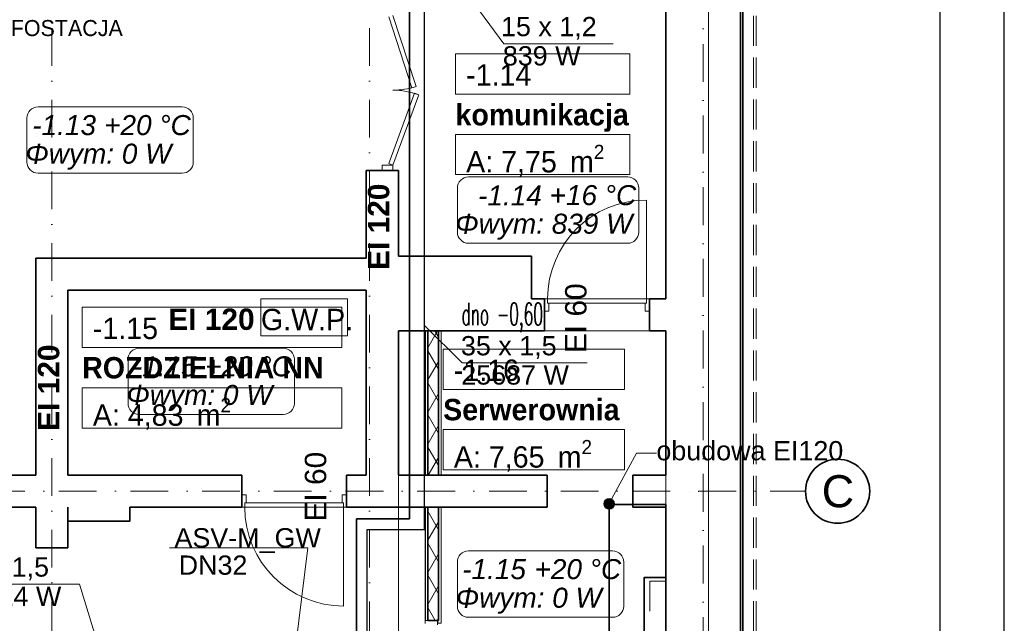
# Model space of a CAD drawing. Header units: millimetres. Extents: x -75424 to 111134, y 39940 to 476713.
# Tile 23 of 24: x 43619 to 52825, y 245055 to 250702. Entities that reach past the tile are written whole.
import ezdxf
from ezdxf.lldxf.tags import DXFTag

# ---------------------------------------------------------------- set-up
doc = ezdxf.new("R2010")
doc.units = ezdxf.units.MM
doc.header["$MEASUREMENT"] = 0
for name, pattern in [('Krawędzie ukryte', [3.912222, 2.822222, -1.09]), ('Kropki i Kreski', [6.702778, 3.527778, -1.763889, 0, -1.411111]), ('Przerywana', [5.644444, 2.822222, -2.822222])]:
    doc.linetypes.add(name, pattern=pattern)
for name, color, linetype in [('#podkład', 252, 'Continuous'), ('- A - ocieplenie', 7, 'Continuous'), ('- strefy pomieszczeń', 7, 'Continuous'), ('2D - Rysunki i Obrazki', 7, 'Continuous'), ('_TABELA', 7, 'Continuous'), ('Drzwi Archicad', 7, 'Continuous'), ('Instalacje - Elektryczne', 7, 'Continuous'), ('IS_Opisy_działek_Therm', 7, 'SOLID'), ('IS_Powrót', 5, 'DASH'), ('IS_Text_Armatury_Therm', 7, 'Continuous'), ('IS_Text_Konstrukcji', 7, 'Continuous'), ('IS_Zasilanie', 1, 'SOLID'), ('Konstrukcja - Siatka mod', 7, 'Continuous'), ('Konstrukcja - Stropy', 7, 'Continuous'), ('Konstrukcja - Ściany działowe', 7, 'Continuous'), ('Konstrukcja - Ściany nośne wew..P', 7, 'Continuous'), ('Konstrukcja - Ściany zewnętrzne', 7, 'Continuous'), ('Opisy - Etykiety', 7, 'Continuous'), ('Opisy - Tekst', 7, 'Continuous'), ('Znaczniki drzwi Archicada', 7, 'Continuous')]:
    doc.layers.add(name, color=color, linetype=linetype)
doc.layers.add('IS_Opisy_działek_Wodociag', color=7, linetype='SOLID', true_color=0x000000)
doc.styles.add('MtXpl_Arial', font='arial.ttf', dxfattribs={"height": 0.2})
doc.styles.add('MtXpl_Arial1', font='ariali.ttf', dxfattribs={"height": 0.2})
doc.styles.add('ROMANS', font='romans', dxfattribs={"width": 0.8})
doc.styles.get("Standard").update_dxf_attribs({"font": 'arial.ttf'})
doc.styles.add('STYL_AUTOMATYCZNY_1', font='arial.ttf')
doc.styles.add('STYL_AUTOMATYCZNY_10', font='txt')
doc.styles.add('STYL_AUTOMATYCZNY_6', font='txt')
doc.styles.add('STYL_AUTOMATYCZNY_7', font='txt')
doc.styles.add('STYL_AUTOMATYCZNY_9', font='txt')
doc.linetypes.add('CO_LINE', pattern='A,12.7,-5.08,["C.O.",Standard,S=2.54,R=0,X=-2.54,Y=-1.27],-6.35', length=24.13)
tags = doc.linetypes.add('DASH', pattern=[15, 10, -5]).pattern_tags.tags
tags[6:7] = [DXFTag(74, 4), DXFTag(75, 0), DXFTag(340, '0'), DXFTag(46, 0.0), DXFTag(50, 0.0), DXFTag(44, 0.0), DXFTag(45, 0.0)]
tags[4:5] = [DXFTag(74, 4), DXFTag(75, 0), DXFTag(340, '0'), DXFTag(46, 0.0), DXFTag(50, 0.0), DXFTag(44, 0.0), DXFTag(45, 0.0)]
tags = doc.linetypes.add('SOLID', pattern=[10, 10, 0]).pattern_tags.tags
tags[6:7] = [DXFTag(74, 4), DXFTag(75, 0), DXFTag(340, '0'), DXFTag(46, 0.0), DXFTag(50, 0.0), DXFTag(44, 0.0), DXFTag(45, 0.0)]
tags[4:5] = [DXFTag(74, 4), DXFTag(75, 0), DXFTag(340, '0'), DXFTag(46, 0.0), DXFTag(50, 0.0), DXFTag(44, 0.0), DXFTag(45, 0.0)]
pattern_1 = [(60, (-208051.03, 747718.21), (-129.90381, 75), []), (120, (-208051.03, 747718.21), (129.90381, 75), [])]

# ---------------------------------------------------------------- blocks, each defined once
blk = doc.blocks.new('SDFGHB')
at = {"layer": 'Konstrukcja - Ściany działowe', "linetype": 'Continuous', "lineweight": 13}
h = blk.add_hatch(dxfattribs=at)
h.set_pattern_fill('Izolacja_miękka_0001', color=252, style=0, pattern_type=2)
h.set_pattern_definition(pattern_1)
h.paths.add_polyline_path([(47092.6, 467790.5), (47092.6, 466440.5), (47192.6, 466440.5), (47192.6, 467790.5)])
h = blk.add_hatch(dxfattribs=at)
h.set_pattern_fill('Izolacja_miękka_0001', color=252, style=0, pattern_type=2)
h.set_pattern_definition(pattern_1)
h.paths.add_polyline_path([(47092.6, 465081.5), (47182.6, 465081.5), (47192.6, 465081.5), (47192.6, 466140.5), (47092.6, 466140.5)])
at = {"layer": 'Opisy - Etykiety', "linetype": 'Continuous', "lineweight": 13}
blk.add_hatch(color=252, dxfattribs=at).paths.add_polyline_path([(48738, 466171.9), (48741.8, 466152.7), (48752.6, 466136.5), (48768.9, 466125.7), (48788, 466121.9), (48807.1, 466125.7), (48823.4, 466136.5), (48834.2, 466152.7), (48838, 466171.9), (48834.2, 466191), (48823.4, 466207.2), (48807.1, 466218.1), (48788, 466221.9), (48768.9, 466218.1), (48752.6, 466207.2), (48741.8, 466191)])
at = {"layer": '- A - ocieplenie', "color": 252, "linetype": 'Continuous', "lineweight": 35, "ltscale": 100, "flags": 128}
for points in [[(50017.6, 471809.9), (50017.6, 459110.5)], [(50037.6, 459110.5), (50037.6, 471809.9)]]:
    blk.add_lwpolyline(points, dxfattribs=at)
at = {"layer": '- A - ocieplenie', "color": 252, "linetype": 'Krawędzie ukryte', "lineweight": 20, "ltscale": 100, "flags": 128}
for points in [[(50017.6, 471809.9), (50017.6, 459110.5)], [(50041.7, 471809.9), (50041.7, 459110.5)], [(50137.6, 459110.5), (50137.6, 471809.9)], [(50161.7, 459110.5), (50161.7, 471809.9)]]:
    blk.add_lwpolyline(points, dxfattribs=at)
at = {"layer": '- strefy pomieszczeń', "color": 252, "linetype": 'Continuous', "lineweight": 13, "ltscale": 100}
for p, q in [((47351.8, 470381.8), (48983.3, 470381.8)), ((47351.8, 470005.3), (47351.8, 470381.8)), ((48983.3, 470381.8), (48983.3, 470005.3)), ((48983.3, 470005.3), (47351.8, 470005.3)), ((47351.8, 469628.9), (48983.3, 469628.9)), ((47351.8, 469252.4), (47351.8, 469628.9)), ((48983.3, 469628.9), (48983.3, 469252.4)), ((48983.3, 469252.4), (47351.8, 469252.4)), ((43861.5, 468011.1), (46288.1, 468011.1)), ((43861.5, 467634.6), (43861.5, 468011.1)), ((46288.1, 468011.1), (46288.1, 467634.6)), ((46288.1, 467634.6), (43861.5, 467634.6)), ((47236.6, 467619.6), (48930.9, 467619.6)), ((47236.6, 467243.2), (47236.6, 467619.6)), ((48930.9, 467619.6), (48930.9, 467243.2)), ((43861.5, 467258.2), (46288.1, 467258.2)), ((43861.5, 466881.7), (43861.5, 467258.2)), ((46288.1, 467258.2), (46288.1, 466881.7)), ((48930.9, 467243.2), (47236.6, 467243.2)), ((46288.1, 466881.7), (43861.5, 466881.7)), ((47236.6, 466866.7), (48930.9, 466866.7)), ((47236.6, 466490.2), (47236.6, 466866.7)), ((48930.9, 466866.7), (48930.9, 466490.2)), ((48930.9, 466490.2), (47236.6, 466490.2))]:
    blk.add_line(p, q, dxfattribs=at)
at = {"color": 252, "linetype": 'Continuous', "lineweight": 35, "ltscale": 100, "flags": 128}
for points in [[(45353.9, 466440.5), (45353.9, 466140.5)], [(46333.9, 466140.5), (46333.9, 466440.5)]]:
    blk.add_lwpolyline(points, dxfattribs=at)
blk.add_lwpolyline([(48788, 466167.5), (49317.3, 466167.5), (49317.3, 465483.9), (49117, 465483.9), (49117, 463960.5), (48788, 463960.5)], close=True, dxfattribs=at)
at = {"layer": '2D - Rysunki i Obrazki', "color": 252, "linetype": 'Continuous', "lineweight": 13, "ltscale": 100, "flags": 128}
blk.add_lwpolyline([(46817.6, 467790.5), (49317.6, 467790.5), (49317.6, 463960.5), (46817.6, 463960.5)], close=True, dxfattribs=at)
at = {"layer": 'Drzwi Archicad', "color": 252, "linetype": 'Continuous', "lineweight": 13, "ltscale": 100}
for p, q in [((46944.9, 470063.5), (46729.5, 470729.5)), ((46767.6, 470741.8), (46983, 470075.8)), ((46983, 470075.8), (46944.9, 470063.5)), ((46970.2, 470013), (46730, 469355.5)), ((46767.6, 469341.8), (47007.7, 469999.3)), ((47007.7, 469999.3), (46970.2, 470013)), ((46667.6, 469291.8), (46667.6, 469341.8)), ((46667.6, 469341.8), (46767.6, 469341.8)), ((46730, 469355.5), (46767.6, 469341.8)), ((46767.6, 469291.8), (46767.6, 469341.8)), ((49137.1, 468090.5), (49137.1, 469014.5)), ((48213.1, 468090.5), (48185.1, 468090.5)), ((48185.1, 468090.5), (48185.1, 467975.5)), ((48213.1, 468050.5), (48213.1, 468090.5)), ((48213.1, 468090.5), (49137.1, 468090.5)), ((48213.1, 468050.5), (48213.1, 468090.5)), ((48225.1, 468050.5), (48213.1, 468050.5)), ((49137.1, 468050.5), (48213.1, 468050.5)), ((48225.1, 467975.5), (48225.1, 468050.5)), ((49137.1, 468050.5), (49125.1, 468050.5)), ((49125.1, 468050.5), (49125.1, 467975.5)), ((49165.1, 468090.5), (49137.1, 468090.5)), ((49137.1, 468090.5), (49137.1, 468050.5)), ((49137.1, 468090.5), (49137.1, 468050.5)), ((49165.1, 467975.5), (49165.1, 468090.5)), ((48185.1, 467975.5), (48225.1, 467975.5)), ((49125.1, 467975.5), (49165.1, 467975.5)), ((45353.9, 466140.5), (45353.9, 466255.5)), ((45353.9, 466255.5), (45393.9, 466255.5)), ((45393.9, 466255.5), (45393.9, 466180.5)), ((46293.9, 466180.5), (46293.9, 466255.5)), ((46293.9, 466255.5), (46333.9, 466255.5)), ((46333.9, 466255.5), (46333.9, 466140.5)), ((45393.9, 466180.5), (45381.9, 466180.5)), ((45381.9, 466180.5), (45381.9, 466140.5)), ((46305.9, 466180.5), (45381.9, 466180.5)), ((45381.9, 466180.5), (45381.9, 466140.5)), ((46305.9, 466180.5), (46293.9, 466180.5)), ((46305.9, 466140.5), (46305.9, 466180.5)), ((46305.9, 466140.5), (46305.9, 466180.5)), ((45381.9, 466140.5), (45353.9, 466140.5)), ((45381.9, 466140.5), (46305.9, 466140.5)), ((46305.9, 466140.5), (46305.9, 465216.5)), ((46333.9, 466140.5), (46305.9, 466140.5)), ((47067.6, 465053.5), (47067.6, 465081.5)), ((47067.6, 465081.5), (47182.6, 465081.5)), ((47067.6, 465081.5), (47092.6, 465081.5)), ((47067.6, 465081.5), (47092.6, 465081.5)), ((47182.6, 465081.5), (47182.6, 465041.5)), ((47217.6, 465081.5), (47217.6, 465056.5)), ((47182.6, 465056.5), (47217.6, 465056.5))]:
    blk.add_line(p, q, dxfattribs=at)
at = {"layer": 'Drzwi Archicad', "color": 252, "linetype": 'Continuous', "lineweight": 35, "ltscale": 100}
for p, q in [((48185.1, 468090.5), (48185.1, 467975.5)), ((48185.1, 468090.5), (48185.1, 467975.5)), ((49165.1, 468090.5), (49165.1, 467975.5)), ((49165.1, 468090.5), (49165.1, 467975.5)), ((48185.1, 467975.5), (48185.1, 467790.5)), ((49165.1, 467975.5), (49165.1, 467790.5)), ((45353.9, 466255.5), (45353.9, 466440.5)), ((46333.9, 466255.5), (46333.9, 466440.5)), ((48208.7, 466140.5), (48208.7, 466440.5)), ((49008.7, 466140.5), (49008.7, 466440.5)), ((45353.9, 466140.5), (45353.9, 466255.5)), ((45353.9, 466140.5), (45353.9, 466255.5)), ((46333.9, 466140.5), (46333.9, 466255.5)), ((46333.9, 466140.5), (46333.9, 466255.5)), ((43427.6, 465760.5), (43727.6, 465760.5)), ((47092.6, 465081.5), (47182.6, 465081.5)), ((47092.6, 465081.5), (47182.6, 465081.5))]:
    blk.add_line(p, q, dxfattribs=at)
at = {"layer": 'Drzwi Archicad', "color": 252, "linetype": 'Continuous', "lineweight": 13, "ltscale": 100}
for centre, radius, start, end in [((46767.6, 470741.8), 700, 270, 287.92456), ((46767.6, 469341.8), 700, 69.93419, 90), ((49137.1, 468090.5), 924, 90, 180), ((46305.9, 466140.5), 924, 180, 270)]:
    blk.add_arc(centre, radius, start, end, dxfattribs=at)
at = {"layer": 'Instalacje - Elektryczne', "color": 252, "linetype": 'Przerywana', "lineweight": 20, "ltscale": 100, "flags": 128}
blk.add_lwpolyline([(49167.6, 465450.5), (49167.6, 464950.5), (49317.6, 464950.5), (49317.6, 465450.5)], close=True, dxfattribs=at)
at = {"layer": 'Konstrukcja - Siatka mod', "color": 252, "linetype": 'Kropki i Kreski', "lineweight": 13, "ltscale": 100}
for p, q in [((43577.6, 457531.6), (43577.6, 474496.4)), ((46547.6, 457531.6), (46547.6, 474496.4)), ((49667.6, 474496.4), (49667.6, 457531.6)), ((20180, 466290.5), (49624.6, 466290.5)), ((49624.6, 466290.5), (50624.6, 466290.5))]:
    blk.add_line(p, q, dxfattribs=at)
at = {"layer": 'Konstrukcja - Siatka mod', "color": 252, "linetype": 'Continuous', "lineweight": 35, "ltscale": 100}
blk.add_circle((50924.6, 466290.5), 300, dxfattribs=at)
at = {"layer": 'Konstrukcja - Siatka mod', "color": 252, "linetype": 'Kropki i Kreski', "lineweight": 13, "ltscale": 100}
blk.add_point((49624.6, 466290.5), dxfattribs=at)
blk.add_point((49624.6, 466290.5), dxfattribs=at)
at = {"layer": 'Konstrukcja - Stropy', "color": 252, "linetype": 'Continuous', "lineweight": 13, "ltscale": 100, "flags": 128}
blk.add_lwpolyline([(22777.6, 458509.7), (34592.6, 458509.7), (34592.6, 463961.5), (37297.6, 463961.5), (37297.6, 458509.7), (49718.3, 458509.7), (49718.3, 471788.6), (40377.6, 471788.6), (40377.6, 466428.5), (30297.6, 466428.5), (30297.6, 467849.4), (22777.6, 467849.4)], close=True, dxfattribs=at)
at = {"layer": 'Konstrukcja - Ściany działowe', "color": 252, "linetype": 'Continuous', "lineweight": 35, "ltscale": 100}
for p, q in [((47092.6, 467790.5), (47092.6, 466440.5)), ((47192.6, 466440.5), (47192.6, 467790.5)), ((47092.6, 466440.5), (47192.6, 466440.5)), ((47092.6, 466140.5), (47092.6, 465081.5)), ((47192.6, 466140.5), (47092.6, 466140.5)), ((47192.6, 465081.5), (47192.6, 466140.5)), ((47092.6, 465081.5), (47182.6, 465081.5)), ((47192.6, 465081.5), (47182.6, 465081.5))]:
    blk.add_line(p, q, dxfattribs=at)
at = {"layer": 'Konstrukcja - Ściany działowe', "color": 252, "linetype": 'Continuous', "lineweight": 13, "ltscale": 100}
for p, q in [((47067.6, 466440.5), (47092.6, 466440.5)), ((47092.6, 466140.5), (47067.6, 466140.5)), ((47067.6, 465081.5), (47092.6, 465081.5)), ((47217.6, 465081.5), (47217.6, 465056.5)), ((47182.6, 465056.5), (47217.6, 465056.5))]:
    blk.add_line(p, q, dxfattribs=at)
at = {"layer": 'Konstrukcja - Ściany działowe', "color": 252, "linetype": 'Continuous', "lineweight": 25, "ltscale": 100}
for p, q in [((47192.6, 466440.5), (47217.6, 466440.5)), ((47217.6, 466140.5), (47192.6, 466140.5)), ((47182.6, 465081.5), (47182.6, 465056.5))]:
    blk.add_line(p, q, dxfattribs=at)
at = {"layer": 'Konstrukcja - Ściany działowe', "color": 252, "linetype": 'Continuous', "lineweight": 25, "ltscale": 100, "flags": 128}
for points in [[(47067.6, 467790.5), (47067.6, 466440.5)], [(47192.6, 467790.5), (47217.6, 467790.5)], [(47067.6, 466140.5), (47067.6, 465081.5)]]:
    blk.add_lwpolyline(points, dxfattribs=at)
at = {"layer": 'Konstrukcja - Ściany działowe', "color": 252, "linetype": 'Continuous', "lineweight": 13, "ltscale": 100, "flags": 128}
for points in [[(47067.6, 467790.5), (47092.6, 467790.5)], [(47217.6, 466440.5), (47217.6, 467790.5)], [(47217.6, 465081.5), (47217.6, 466140.5)]]:
    blk.add_lwpolyline(points, dxfattribs=at)
at = {"layer": 'Konstrukcja - Ściany działowe', "color": 252, "linetype": 'Continuous', "lineweight": 35, "ltscale": 100, "flags": 128}
blk.add_lwpolyline([(47092.6, 467790.5), (47192.6, 467790.5)], dxfattribs=at)
at = {"layer": 'Konstrukcja - Ściany nośne wew..P', "color": 252, "linetype": 'Continuous', "lineweight": 35, "ltscale": 100}
for p, q in [((46517.6, 469291.8), (46817.6, 469291.8)), ((48185.1, 468090.5), (48185.1, 467975.5)), ((49165.1, 468090.5), (49165.1, 467975.5)), ((48185.1, 467975.5), (48185.1, 467790.5)), ((49165.1, 467975.5), (49165.1, 467790.5)), ((48208.7, 466140.5), (48208.7, 466440.5)), ((49008.7, 466140.5), (49008.7, 466440.5)), ((43427.6, 465760.5), (43727.6, 465760.5))]:
    blk.add_line(p, q, dxfattribs=at)
at = {"layer": 'Konstrukcja - Ściany nośne wew..P', "color": 252, "linetype": 'Continuous', "lineweight": 35, "ltscale": 100, "flags": 128}
for points in [[(46517.6, 469291.8), (46517.6, 468470.5)], [(46817.6, 468490.5), (46817.6, 469291.8)], [(43427.6, 468470.5), (43427.6, 468170.5)], [(46517.6, 468470.5), (43427.6, 468470.5)], [(48062.6, 468490.5), (46817.6, 468490.5)], [(48062.6, 468090.5), (48062.6, 468490.5)], [(43427.6, 468170.5), (43427.6, 466440.5)], [(43727.6, 468170.5), (46517.6, 468170.5)], [(43727.6, 466440.5), (43727.6, 468170.5)], [(46517.6, 468170.5), (46517.6, 466440.5)], [(48185.1, 468090.5), (48062.6, 468090.5)], [(49317.6, 468090.5), (49165.1, 468090.5)], [(46817.6, 466440.5), (46817.6, 467790.5)], [(46817.6, 467790.5), (48062.6, 467790.5)], [(48062.6, 467790.5), (48185.1, 467790.5)], [(49165.1, 467790.5), (49317.6, 467790.5)], [(43427.6, 466440.5), (42412.3, 466440.5)], [(44307.6, 466440.5), (43727.6, 466440.5)], [(45353.9, 466440.5), (44307.6, 466440.5)], [(46517.6, 466440.5), (46333.9, 466440.5)], [(48208.7, 466440.5), (46817.6, 466440.5)], [(49317.6, 466440.5), (49008.7, 466440.5)], [(42412.3, 466140.5), (43427.6, 466140.5)], [(43427.6, 466140.5), (43427.6, 465760.5)], [(43427.6, 466140.5), (43427.6, 466000.5)], [(43727.6, 465760.5), (43727.6, 466140.5)], [(43727.6, 466000.5), (43727.6, 466140.5)], [(43727.6, 466140.5), (43727.6, 466010.5)], [(44307.6, 466140.5), (45353.9, 466140.5)], [(44307.6, 466010.5), (44307.6, 466140.5)], [(46333.9, 466140.5), (48208.7, 466140.5)], [(49008.7, 466140.5), (49317.6, 466140.5)], [(43727.6, 466010.5), (44307.6, 466010.5)]]:
    blk.add_lwpolyline(points, dxfattribs=at)
at = {"layer": 'Konstrukcja - Ściany zewnętrzne', "color": 252, "linetype": 'Continuous', "lineweight": 35, "ltscale": 100, "flags": 128}
for points in [[(50017.6, 458490.5), (50017.6, 471810.5)], [(49317.6, 471390.5), (49317.6, 468090.5)], [(49317.6, 467790.5), (49317.6, 466440.5)], [(49317.6, 466140.5), (49317.6, 458910.5)]]:
    blk.add_lwpolyline(points, dxfattribs=at)
at = {"layer": 'Opisy - Etykiety', "color": 252, "linetype": 'Continuous', "lineweight": 13, "ltscale": 100}
for p, q in [((48811.7, 466215.9), (49044.1, 466647.8)), ((49044.1, 466647.8), (49230.1, 466647.8))]:
    blk.add_line(p, q, dxfattribs=at)
blk.add_circle((48788, 466171.9), 50, dxfattribs=at)
at = {"layer": 'Opisy - Tekst', "color": 252, "linetype": 'Continuous', "lineweight": 13, "ltscale": 100}
for p, q in [((46341.3, 468091.4), (45533.3, 468091.4)), ((45533.3, 468091.4), (45533.3, 467745.5)), ((46341.3, 467745.5), (46341.3, 468091.4)), ((45533.3, 467745.5), (46341.3, 467745.5))]:
    blk.add_line(p, q, dxfattribs=at)
at = {"layer": '- strefy pomieszczeń', "color": 252, "linetype": 'Continuous', "lineweight": 13, "char_height": 200, "attachment_point": 1}
for s, insert, style in [('\\A1;{\\pql;\\pt0,500;\\fGeneva CE|b0|i0|c0|p0;\\W1.000000;-1.14\\fGeneva CE|b0|i0|c0|p0;\\W1.000000;\\A1{\\H.66x;\\S^  ;}\\fGeneva CE|b0|i0|c0|p0;\\W1.000000;\\fGeneva CE|b0|i0|c0|p0;\\W1.000000;\\A1{\\H.66x;\\S^  ;}}', (47451.8, 470284.9), 'STYL_AUTOMATYCZNY_6'), ('\\A1;{\\pql;\\pt0,500;\\fGeneva CE|b1|i0|c0|p0;\\W1.000000;komunikacja\\fGeneva CE|b1|i0|c0|p0;\\W1.000000;\\A1{\\H.66x;\\S^  ;}\\fGeneva CE|b1|i0|c0|p0;\\W1.000000;\\fGeneva CE|b1|i0|c0|p0;\\W1.000000;\\A1{\\H.66x;\\S^  ;}}', (47351.8, 469913), 'STYL_AUTOMATYCZNY_9'), ('\\A1;{\\pql;\\pt0,500;\\fGeneva CE|b0|i0|c0|p0;\\W1.000000;A: 7,75\\fGeneva CE|b0|i0|c0|p0;\\W1.000000;\\A1{\\H.66x;\\S^  ;}\\fGeneva CE|b0|i0|c0|p0;\\W1.000000; m\\fGeneva CE|b0|i0|c0|p0;\\W1.000000;\\A1{\\H.66x;\\S2^  ;}}', (47451.8, 469531), 'STYL_AUTOMATYCZNY_6'), ('\\A1;{\\pql;\\pt0,500;\\fGeneva CE|b0|i0|c0|p0;\\W1.000000;-1.15\\fGeneva CE|b0|i0|c0|p0;\\W1.000000;\\A1{\\H.66x;\\S^  ;}\\fGeneva CE|b0|i0|c0|p0;\\W1.000000;\\fGeneva CE|b0|i0|c0|p0;\\W1.000000;\\A1{\\H.66x;\\S^  ;}}', (43961.5, 467914.2), 'STYL_AUTOMATYCZNY_6'), ('\\A1;{\\pql;\\pt0,500;\\fGeneva CE|b1|i0|c0|p0;\\W1.000000;ROZDZIELNIA NN\\fGeneva CE|b1|i0|c0|p0;\\W1.000000;\\A1{\\H.66x;\\S^  ;}\\fGeneva CE|b1|i0|c0|p0;\\W1.000000;\\fGeneva CE|b1|i0|c0|p0;\\W1.000000;\\A1{\\H.66x;\\S^  ;}}', (43861.5, 467545.7), 'STYL_AUTOMATYCZNY_9'), ('\\A1;{\\pql;\\pt0,500;\\fGeneva CE|b0|i0|c0|p0;\\W1.000000;-1.16\\fGeneva CE|b0|i0|c0|p0;\\W1.000000;\\A1{\\H.66x;\\S^  ;}\\fGeneva CE|b0|i0|c0|p0;\\W1.000000;\\fGeneva CE|b0|i0|c0|p0;\\W1.000000;\\A1{\\H.66x;\\S^  ;}}', (47336.6, 467522.7), 'STYL_AUTOMATYCZNY_6'), ('\\A1;{\\pql;\\pt0,500;\\fGeneva CE|b1|i0|c0|p0;\\W1.000000;Serwerownia\\fGeneva CE|b1|i0|c0|p0;\\W1.000000;\\A1{\\H.66x;\\S^  ;}\\fGeneva CE|b1|i0|c0|p0;\\W1.000000;\\fGeneva CE|b1|i0|c0|p0;\\W1.000000;\\A1{\\H.66x;\\S^  ;}}', (47236.6, 467154.2), 'STYL_AUTOMATYCZNY_9'), ('\\A1;{\\pql;\\pt0,500;\\fGeneva CE|b0|i0|c0|p0;\\W1.000000;A: 4,83\\fGeneva CE|b0|i0|c0|p0;\\W1.000000;\\A1{\\H.66x;\\S^  ;}\\fGeneva CE|b0|i0|c0|p0;\\W1.000000; m\\fGeneva CE|b0|i0|c0|p0;\\W1.000000;\\A1{\\H.66x;\\S2^  ;}}', (43961.5, 467161.3), 'STYL_AUTOMATYCZNY_6'), ('\\A1;{\\pql;\\pt0,500;\\fGeneva CE|b0|i0|c0|p0;\\W1.000000;A: 7,65\\fGeneva CE|b0|i0|c0|p0;\\W1.000000;\\A1{\\H.66x;\\S^  ;}\\fGeneva CE|b0|i0|c0|p0;\\W1.000000; m\\fGeneva CE|b0|i0|c0|p0;\\W1.000000;\\A1{\\H.66x;\\S2^  ;}}', (47336.6, 466769.8), 'STYL_AUTOMATYCZNY_6')]:
    blk.add_mtext(s, dxfattribs=dict(at, insert=insert, style=style))
at = {"color": 252, "linetype": 'Continuous', "lineweight": 13, "insert": (43517.2, 471198.4), "char_height": 150, "attachment_point": 2, "style": 'STYL_AUTOMATYCZNY_6'}
blk.add_mtext('\\A1;{\\pqc;\\fGeneva CE|b0|i0|c0|p0;\\W1.000000;\\P\\pqc;\\fGeneva CE|b0|i0|c0|p0;\\W1.000000;\\P\\pqc;\\fGeneva CE|b0|i0|c0|p0;\\W1.000000;TRAFOSTACJA\\P\\pqc;\\fGeneva CE|b0|i0|c0|p0;\\W1.000000;\\P\\pqc;\\fGeneva CE|b0|i0|c0|p0;\\W1.000000;\\P\\pqc;\\fGeneva CE|b0|i0|c0|p0;\\W1.000000;}', dxfattribs=at)
at = {"layer": 'Konstrukcja - Siatka mod', "color": 252, "linetype": 'Continuous', "lineweight": 13, "insert": (50776, 466440.5), "char_height": 300, "attachment_point": 1, "style": 'STYL_AUTOMATYCZNY_1'}
blk.add_mtext('\\A1;{\\pql;\\pt0;\\fArial|b0|i0|c238|p0;\\W1.000000;C}', dxfattribs=at)
at = {"layer": 'Opisy - Etykiety', "color": 252, "linetype": 'Continuous', "lineweight": 13, "insert": (49230.1, 466668.6), "char_height": 180, "attachment_point": 4, "style": 'STYL_AUTOMATYCZNY_10'}
blk.add_mtext('\\A1;{\\pql;\\pt987.778,1975.56,2963.33,3951.11,4938.89,5926.67,6914.44,7902.22,8890,9877.78,10865.6;\\fHelvetica|b0|i0|c238|p0;\\W1.000000;obudowa EI\\fHelvetica|b0|i0|c238|p0;\\W1.000000;12\\fHelvetica|b0|i0|c238|p0;\\W1.000000;0}', dxfattribs=at)
at = {"layer": 'Opisy - Tekst', "color": 252, "linetype": 'Continuous', "lineweight": 13, "char_height": 200, "attachment_point": 1, "rotation": 90, "style": 'STYL_AUTOMATYCZNY_7'}
for insert in [(46532.8, 468360.7), (43447.8, 466855.5)]:
    blk.add_mtext('\\A1;{\\pql;\\fHelvetica|b1|i0|c238|p0;\\W1.000000;EI 120}', dxfattribs=dict(at, insert=insert))
at = {"layer": 'Opisy - Tekst', "color": 252, "linetype": 'Continuous', "lineweight": 13, "char_height": 200, "attachment_point": 1}
for s, insert, style in [('\\A1;{\\pql;\\fHelvetica|b1|i0|c238|p0;\\W1.000000;EI 120}', (44666.6, 467999.7), 'STYL_AUTOMATYCZNY_7'), ('\\A1;{\\pql;\\fGeneva CE|b0|i0|c0|p0;\\W1.000000;G.W.P.}', (45533.3, 467997), 'STYL_AUTOMATYCZNY_6')]:
    blk.add_mtext(s, dxfattribs=dict(at, insert=insert, style=style))
at = {"layer": 'Znaczniki drzwi Archicada', "color": 252, "linetype": 'Continuous', "lineweight": 35, "char_height": 200, "attachment_point": 7, "rotation": 90, "style": 'STYL_AUTOMATYCZNY_1'}
for insert in [(48579.6, 467583.2), (46146.1, 466007.3)]:
    blk.add_mtext('\\A1;{\\pql;\\pt0;\\fArial|b0|i0|c238|p0;\\W1.000000;EI 60\\fArial|b0|i0|c238|p0;\\W1.000000;\\fArial|b0|i0|c238|p0;\\H0.666667x;\\W1.000000;\\fArial|b0|i0|c238|p0;\\H1.500000x;\\W1.000000;}', dxfattribs=dict(at, insert=insert))

msp = doc.modelspace()

# ---------------------------------------------------------------- hatches: boundary and pattern name
at = {"layer": 'Konstrukcja - Ściany działowe', "linetype": 'Continuous', "lineweight": 13}
h = msp.add_hatch(dxfattribs=at)
h.set_pattern_fill('Gips_0004', style=0, pattern_type=2)
h.set_pattern_definition([(0, (-208051.03, 533518.21), (0, 75), [0, -75])])
h.paths.add_polyline_path([(48999.2, 250924.2), (48984.2, 250924.2), (48984.2, 250322.7), (48999.2, 250322.7)])

# ---------------------------------------------------------------- linework, layer by layer
at = {"layer": '_TABELA', "color": 7}
msp.add_lwpolyline([(10824.9, 256660.1), (52824.9, 256660.1), (10824.9, 256660.1), (10824.9, 226960.1), (52824.9, 226960.1), (52824.9, 256660.1)], dxfattribs=at)
msp.add_lwpolyline([(52224.9, 256050.1), (13324.9, 256050.1), (13324.9, 227570.1), (52224.9, 227570.1)], close=True, dxfattribs=at)
at = {"layer": 'IS_Opisy_działek_Therm', "color": 7, "lineweight": 5, "ltscale": 10}
for p, q in [((47614, 251198.1), (48146.6, 250476.2)), ((48146.6, 250476.2), (49166.6, 250476.2)), ((47405.3, 247840.8), (47755.3, 247490.8)), ((47755.3, 247490.8), (48925.3, 247490.8)), ((45020, 245760), (46312.7, 245760)), ((46312.7, 245760), (46186.8, 244722)), ((43009.9, 245420.9), (44179.9, 245420.9)), ((44433.9, 244591.1), (44179.9, 245420.9))]:
    msp.add_line(p, q, dxfattribs=at)
at = {"layer": 'IS_Powrót', "color": 4, "linetype": 'CO_LINE', "lineweight": 30, "ltscale": 30}
for p, q in [((47403.7, 245933.2), (47403.7, 251323.4)), ((46867.1, 244532.9), (46867.1, 245933.2)), ((46867.1, 245933.2), (47403.7, 245933.2))]:
    msp.add_line(p, q, dxfattribs=at)
at = {"layer": 'IS_Text_Konstrukcji', "color": 7, "linetype": 'SOLID', "lineweight": 5, "ltscale": 10}
for p, q in [((45139.4, 249886), (43791, 249886)), ((43687.7, 249782.7), (43687.7, 249369.4)), ((45242.7, 249369.4), (45242.7, 249782.7)), ((43791, 249266), (45139.4, 249266)), ((49303.8, 249230.8), (47815.4, 249230.8)), ((47712.1, 249127.5), (47712.1, 248714.2)), ((49407.1, 248714.2), (49407.1, 249127.5)), ((47815.4, 248610.8), (49303.8, 248610.8)), ((46084.1, 247629.1), (44735.8, 247629.1)), ((44632.5, 247525.7), (44632.5, 247112.4)), ((46187.5, 247112.4), (46187.5, 247525.7)), ((44735.8, 247009.1), (46084.1, 247009.1)), ((49163.2, 245732.2), (47814.8, 245732.2)), ((47711.5, 245628.9), (47711.5, 245215.6)), ((49266.5, 245215.6), (49266.5, 245628.9)), ((47814.8, 245112.2), (49163.2, 245112.2))]:
    msp.add_line(p, q, dxfattribs=at)
for centre, start, end in [((43791, 249782.7), 89.99996, 180.00004), ((45139.4, 249782.7), 359.99996, 90.00004), ((43791, 249369.4), 179.99996, 270.00004), ((45139.4, 249369.4), 269.99996, 0.00004), ((47815.4, 249127.5), 89.99996, 180.00004), ((49303.8, 249127.5), 359.99996, 90.00004), ((47815.4, 248714.2), 179.99996, 270.00004), ((49303.8, 248714.2), 269.99996, 0.00004), ((44735.8, 247525.7), 89.99996, 180.00004), ((46084.1, 247525.7), 359.99996, 90.00004), ((44735.8, 247112.4), 179.99996, 270.00004), ((46084.1, 247112.4), 269.99996, 0.00004), ((47814.8, 245628.9), 89.99996, 180.00004), ((49163.2, 245628.9), 359.99996, 90.00004), ((47814.8, 245215.6), 179.99996, 270.00004), ((49163.2, 245215.6), 269.99996, 0.00004)]:
    msp.add_arc(centre, 103.3, start, end, dxfattribs=at)
at = {"layer": 'IS_Zasilanie', "color": 6, "linetype": 'CO_LINE', "lineweight": 35, "ltscale": 30}
for p, q in [((47263.7, 246033.2), (47263.7, 251138.1)), ((46767.1, 244672.9), (46767.1, 246033.2)), ((46767.1, 246033.2), (47263.7, 246033.2))]:
    msp.add_line(p, q, dxfattribs=at)

# ---------------------------------------------------------------- block references
at = {"layer": '#podkład'}
msp.add_blockref('SDFGHB', (341.9, -219999.6), dxfattribs=at)

# ---------------------------------------------------------------- texts
at = {"layer": 'IS_Opisy_działek_Therm', "color": 7, "lineweight": 5, "ltscale": 10, "style": 'MtXpl_Arial'}
for s, p in [('15 x 1,2', (48119.3, 250547.7)), ('839 W', (48136.4, 250273.9)), ('35 x 1,5', (47744.7, 247562.3)), ('25687 W', (47747.9, 247288.5)), ('35 x 1,5', (42999.3, 245492.3)), ('27124 W', (43002.5, 245218.5))]:
    msp.add_text(s, height=180, dxfattribs=at).set_placement(p)
at = {"layer": 'IS_Opisy_działek_Wodociag', "color": 7, "lineweight": 13, "ltscale": 10, "style": 'ROMANS', "width": 0.5}
msp.add_text('dno -0,60', height=210, dxfattribs=at).set_placement((47751.1, 247843.8))
at = {"layer": 'IS_Text_Armatury_Therm', "color": 7, "linetype": 'SOLID', "lineweight": 5, "ltscale": 10, "char_height": 180, "attachment_point": 7}
for s, insert in [('\\fArial|b0|i0;ASV-M_GW', (45066.3, 245713.4)), ('\\fArial|b0|i0;DN32  ', (45105.9, 245507.5))]:
    msp.add_mtext(s, dxfattribs=dict(at, insert=insert))
at = {"layer": 'IS_Text_Konstrukcji', "color": 7, "linetype": 'SOLID', "lineweight": 5, "ltscale": 10, "style": 'MtXpl_Arial1'}
for s, p in [('-1.13', (43737, 249622.4)), ('+20 °C', (44409.3, 249622.4)), ('Φwym: 0 W', (43672.9, 249355)), ('-1.14', (47904.8, 248964)), ('+16 °C', (48573.7, 248967.2)), ('Φwym: 839 W', (47692.1, 248699.8)), ('-1.15', (44677.7, 247365.5)), ('+20 °C', (45354.1, 247365.5)), ('Φwym: 0 W', (44617.7, 247098)), ('-1.15', (47756.7, 245468.6)), ('+20 °C', (48433.1, 245468.6)), ('Φwym: 0 W', (47696.7, 245201.2))]:
    msp.add_text(s, height=187.2, dxfattribs=at).set_placement(p)

doc.saveas('drawing.dxf')
